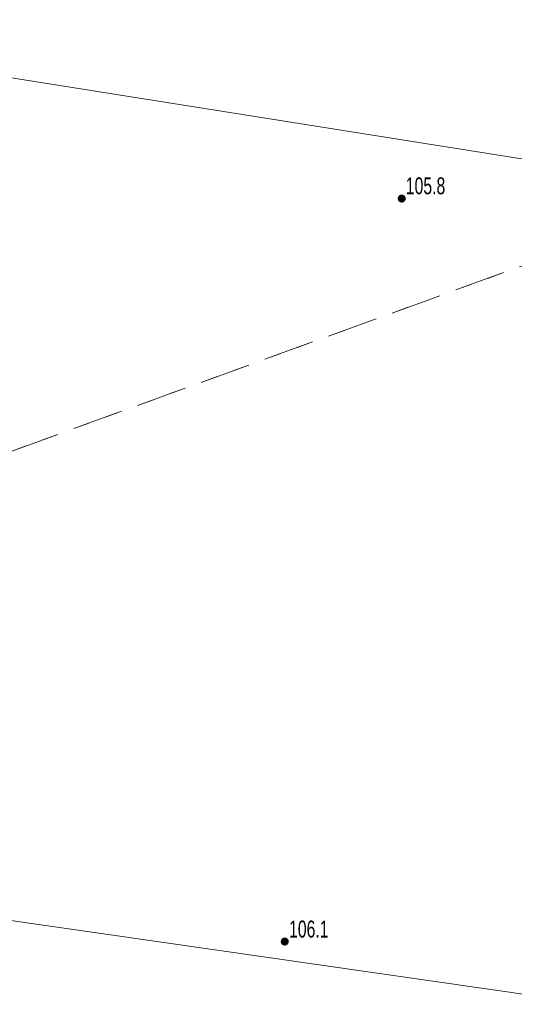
# Model space of a CAD drawing. Header units: inches. Extents: x 6497603 to 6502483, y 5925790 to 5934357.
# Tile 133 of 256: x 6500919 to 6500941, y 5926379 to 5926423. Entities that reach past the tile are written whole.
import ezdxf

# ---------------------------------------------------------------- set-up
doc = ezdxf.new("R2010")
doc.units = ezdxf.units.IN
doc.header["$MEASUREMENT"] = 0
for name, pattern in [('219-1000', [0, 0]), ('egkk-1000', [3, 2.25, -0.75]), ('egug-1000', [1.5, 0.75, -0.75])]:
    doc.linetypes.add(name, pattern=pattern)
for name, color, linetype in [('217-kontur klasyfikacyjny', 7, 'Continuous'), ('218-kontur użytku gruntowego', 7, 'Continuous'), ('219-działka ewidencyjna', 7, 'Continuous'), ('pikieta naturalna', 7, 'Continuous'), ('pikieta naturalna-Atr2', 7, 'Continuous')]:
    doc.layers.add(name, color=color, linetype=linetype)
doc.styles.get("Standard").update_dxf_attribs({"font": 'arial.ttf'})

# ---------------------------------------------------------------- blocks, each defined once
blk = doc.blocks.new('PW01')
at = {"linetype": 'Continuous', "lineweight": 13}
h = blk.add_hatch(color=0, dxfattribs=at)
edge = h.paths.add_edge_path()
edge.add_arc((0, 0), 0.18, 0, 360)

msp = doc.modelspace()

# ---------------------------------------------------------------- linework, layer by layer
at = {"layer": '217-kontur klasyfikacyjny', "color": 3, "linetype": 'egkk-1000', "lineweight": 18, "flags": 128}
msp.add_lwpolyline([(6500882.01, 5926390.07), (6500950.44, 5926414.92)], dxfattribs=at)
at = {"layer": '218-kontur użytku gruntowego', "color": 3, "linetype": 'egug-1000', "lineweight": 18, "flags": 128}
msp.add_lwpolyline([(6500882.01, 5926390.07), (6500950.44, 5926414.92)], dxfattribs=at)
at = {"layer": '219-działka ewidencyjna', "color": 3, "linetype": '219-1000', "lineweight": 18, "flags": 128}
for points in [[(6500950.44, 5926414.92), (6500863.47, 5926428.74)], [(6500944.47, 5926378.9), (6500834.15, 5926394.77)]]:
    msp.add_lwpolyline(points, dxfattribs=at)

# ---------------------------------------------------------------- block references
at = {"layer": 'pikieta naturalna', "color": 7, "linetype": 'Continuous', "lineweight": 13}
for p in [(6500936.01, 5926414.6), (6500930.83, 5926381.68)]:
    msp.add_blockref('PW01', p, dxfattribs=at)

# ---------------------------------------------------------------- texts
at = {"layer": 'pikieta naturalna-Atr2', "color": 7, "width": 0.667}
for s, p in [('105.8', (6500936.19, 5926414.79)), ('106.1', (6500931.02, 5926381.86))]:
    msp.add_text(s, height=0.75, dxfattribs=at).set_placement(p)

doc.saveas('drawing.dxf')
